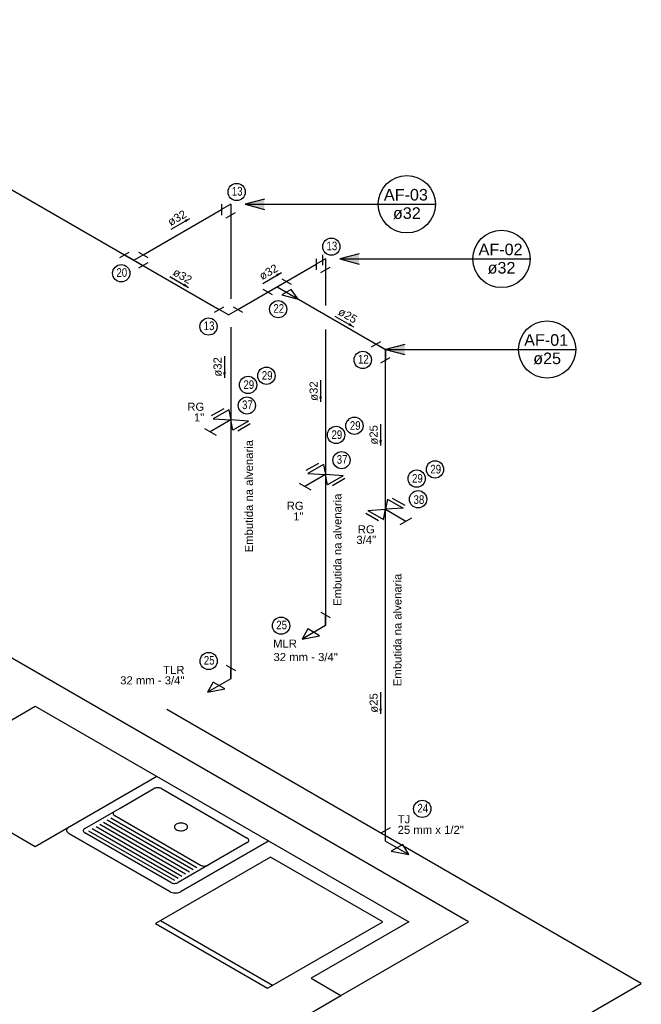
# Model space of a CAD drawing. Header units: millimetres. Extents: x -20654 to 2526, y -8238 to 977.
# Tile 165 of 218: x -10291.34 to -10288.46, y -4091.32 to -4086.75. Entities that reach past the tile are written whole.
import ezdxf

# ---------------------------------------------------------------- set-up
doc = ezdxf.new("R2010")
doc.units = ezdxf.units.MM
doc.linetypes.add('HIDDEN2', pattern=[0.47625, 0.3175, -0.15875])
for name, color, linetype in [('01 CONTORNO', 8, 'Continuous'), ('AF-Condutos', 4, 'Continuous'), ('AF-Conexões', 4, 'Continuous'), ('AF-Sentido conduto', 7, 'Continuous'), ('AF-Textos conduto', 7, 'Continuous'), ('ARQ_ELEMENTS', 253, 'Continuous'), ('CV-Indicação coluna', 7, 'Continuous'), ('P-PIPE-IDEN', 7, 'Continuous'), ('Simbolos', 7, 'Continuous'), ('Simbolos_int', 8, 'Continuous'), ('Textos', 7, 'Continuous'), ('TQ-Conexões', 7, 'Continuous')]:
    doc.layers.add(name, color=color, linetype=linetype)
doc.styles.add('Arial', font='arial.ttf', dxfattribs={"height": 100})
doc.styles.add('Arial_6', font='arial.ttf', dxfattribs={"width": 0.8, "height": 0.04})
doc.styles.add('Arial_9', font='arial.ttf', dxfattribs={"height": 0.0625})

# ---------------------------------------------------------------- blocks, each defined once
blk = doc.blocks.new('Identificador_Conexao - Identificador-1334731-8 DETALHE SANITÁRIO B')
at = {"layer": 'P-PIPE-IDEN'}
blk.add_circle((0, 0), 0.002, dxfattribs=at)
blk = doc.blocks.new('Anotacao_Coluna - Coluna-1332778-9 COBERTURA')
at = {"layer": 'P-PIPE-IDEN'}
blk.add_line((-0.0062, 0), (0.0062, 0), dxfattribs=at)
blk.add_circle((0, 0), 0.0062, dxfattribs=at)

msp = doc.modelspace()

# ---------------------------------------------------------------- hatches: boundary and pattern name
at = {"layer": 'AF-Sentido conduto', "linetype": 'Continuous'}
for points in [[(-10290.5492, -4087.6758), (-10290.5733, -4087.6822), (-10290.5669, -4087.6934)], [(-10290.1247, -4087.9263), (-10290.1488, -4087.9328), (-10290.1423, -4087.944)], [(-10290.5559, -4087.9949), (-10290.5736, -4087.9772), (-10290.5801, -4087.9884)], [(-10289.7897, -4088.1778), (-10289.8074, -4088.1601), (-10289.8139, -4088.1714)], [(-10290.3884, -4088.4136), (-10290.3819, -4088.3894), (-10290.3948, -4088.3894)], [(-10289.9427, -4088.5258), (-10289.9363, -4088.5016), (-10289.9492, -4088.5016)], [(-10289.6646, -4088.7286), (-10289.6581, -4088.7044), (-10289.6711, -4088.7044)], [(-10289.6646, -4089.9717), (-10289.6581, -4089.9475), (-10289.6711, -4089.9475)]]:
    msp.add_hatch(color=256, dxfattribs=at).paths.add_polyline_path(points)
at = {"layer": 'CV-Indicação coluna'}
for points in [[(-10290.2926, -4087.6097), (-10290.2033, -4087.6336), (-10290.2033, -4087.5857)], [(-10289.8536, -4087.8631), (-10289.7643, -4087.8871), (-10289.7643, -4087.8392)], [(-10289.6421, -4088.283), (-10289.5528, -4088.3069), (-10289.5528, -4088.2591)]]:
    msp.add_hatch(color=256, dxfattribs=at).paths.add_polyline_path(points)

# ---------------------------------------------------------------- linework, layer by layer
at = {"layer": '01 CONTORNO'}
for p, q in [((-10289.2565, -4090.9364), (-10293.3906, -4088.5495)), ((-10291.4388, -4090.0364), (-10291.2656, -4089.9364)), ((-10291.2656, -4089.9364), (-10289.5336, -4090.9364)), ((-10291.8112, -4090.2714), (-10291.2656, -4090.5864)), ((-10291.2656, -4090.5864), (-10290.7027, -4090.2614)), ((-10290.8716, -4090.4089), (-10290.7157, -4090.3189)), ((-10290.6811, -4090.3189), (-10290.2827, -4090.5489)), ((-10291.0361, -4090.5039), (-10290.8716, -4090.4089)), ((-10290.9149, -4090.4539), (-10290.5165, -4090.6839)), ((-10290.8976, -4090.4439), (-10290.4992, -4090.6739)), ((-10291.0015, -4090.5039), (-10290.6031, -4090.7339)), ((-10290.9842, -4090.4939), (-10290.5858, -4090.7239)), ((-10290.9669, -4090.4839), (-10290.5685, -4090.7139)), ((-10290.9495, -4090.4739), (-10290.5512, -4090.7039)), ((-10290.9322, -4090.4639), (-10290.5338, -4090.6939)), ((-10291.1098, -4090.5264), (-10290.6421, -4090.7964)), ((-10290.6421, -4090.7964), (-10291.1098, -4090.5264)), ((-10290.6378, -4090.7539), (-10291.0361, -4090.5239)), ((-10290.6378, -4090.7539), (-10291.0361, -4090.5239)), ((-10291.0188, -4090.5139), (-10290.6204, -4090.7439)), ((-10290.5901, -4090.7964), (-10290.1831, -4090.5614)), ((-10290.1831, -4090.5614), (-10290.5901, -4090.7964)), ((-10290.1744, -4090.6364), (-10290.7083, -4090.9446)), ((-10289.6548, -4090.9364), (-10290.1744, -4090.6364)), ((-10290.4386, -4090.6589), (-10290.6031, -4090.7539)), ((-10290.7083, -4090.9446), (-10290.1887, -4091.2446)), ((-10290.1658, -4091.2314), (-10290.6854, -4090.9314)), ((-10290.1887, -4091.2446), (-10289.6548, -4090.9364)), ((-10289.5336, -4090.9364), (-10289.9872, -4091.1983)), ((-10289.8486, -4091.2783), (-10289.2565, -4090.9364)), ((-10289.9872, -4091.1983), (-10289.8486, -4091.2783)), ((-10291.2721, -4092.1001), (-10289.8486, -4091.2783))]:
    msp.add_line(p, q, dxfattribs=at)
for points in [[(-10290.6811, -4090.3189), (-10290.6843, -4090.3173), (-10290.688, -4090.3161), (-10290.692, -4090.3152), (-10290.6963, -4090.3148), (-10290.7005, -4090.3148), (-10290.7047, -4090.3152), (-10290.7087, -4090.3161), (-10290.7124, -4090.3173), (-10290.7157, -4090.3189)], [(-10290.8976, -4090.4239), (-10290.9003, -4090.4258), (-10290.9025, -4090.4279), (-10290.9039, -4090.4302), (-10290.9047, -4090.4326), (-10290.9047, -4090.4351), (-10290.9039, -4090.4375), (-10290.9025, -4090.4399), (-10290.9003, -4090.442), (-10290.8976, -4090.4439)], [(-10291.1098, -4090.4964), (-10291.1139, -4090.4992), (-10291.1171, -4090.5024), (-10291.1193, -4090.5059), (-10291.1204, -4090.5095), (-10291.1204, -4090.5132), (-10291.1193, -4090.5169), (-10291.1171, -4090.5203), (-10291.1139, -4090.5235), (-10291.1098, -4090.5264)], [(-10291.1098, -4090.4964), (-10291.1139, -4090.4992), (-10291.1171, -4090.5024), (-10291.1193, -4090.5059), (-10291.1204, -4090.5095), (-10291.1204, -4090.5132), (-10291.1193, -4090.5169), (-10291.1171, -4090.5203), (-10291.1139, -4090.5235), (-10291.1098, -4090.5264)], [(-10291.0361, -4090.5039), (-10291.0389, -4090.5058), (-10291.041, -4090.5079), (-10291.0425, -4090.5102), (-10291.0432, -4090.5126), (-10291.0432, -4090.5151), (-10291.0425, -4090.5175), (-10291.041, -4090.5199), (-10291.0389, -4090.522), (-10291.0361, -4090.5239)], [(-10290.6118, -4090.5089), (-10290.6077, -4090.5109), (-10290.6031, -4090.5124), (-10290.5981, -4090.5135), (-10290.5928, -4090.514), (-10290.5875, -4090.514), (-10290.5822, -4090.5135), (-10290.5772, -4090.5124), (-10290.5726, -4090.5109), (-10290.5685, -4090.5089), (-10290.5651, -4090.5065), (-10290.5624, -4090.5038), (-10290.5606, -4090.501), (-10290.5596, -4090.4979), (-10290.5596, -4090.4948), (-10290.5606, -4090.4918), (-10290.5624, -4090.4889), (-10290.5651, -4090.4862), (-10290.5685, -4090.4839), (-10290.5726, -4090.4819), (-10290.5772, -4090.4804), (-10290.5822, -4090.4793), (-10290.5875, -4090.4788), (-10290.5928, -4090.4788), (-10290.5981, -4090.4793), (-10290.6031, -4090.4804), (-10290.6077, -4090.4819), (-10290.6118, -4090.4839), (-10290.6152, -4090.4862), (-10290.6179, -4090.4889), (-10290.6197, -4090.4918), (-10290.6206, -4090.4948), (-10290.6206, -4090.4979), (-10290.6197, -4090.501), (-10290.6179, -4090.5038), (-10290.6152, -4090.5065), (-10290.6118, -4090.5089)], [(-10290.6378, -4090.7539), (-10290.6345, -4090.7555), (-10290.6308, -4090.7567), (-10290.6268, -4090.7575), (-10290.6226, -4090.758), (-10290.6183, -4090.758), (-10290.6141, -4090.7575), (-10290.6101, -4090.7567), (-10290.6064, -4090.7555), (-10290.6031, -4090.7539)], [(-10290.6421, -4090.7964), (-10290.6372, -4090.7988), (-10290.6316, -4090.8006), (-10290.6256, -4090.8019), (-10290.6193, -4090.8025), (-10290.6129, -4090.8025), (-10290.6066, -4090.8019), (-10290.6006, -4090.8006), (-10290.595, -4090.7988), (-10290.5901, -4090.7964)], [(-10290.6421, -4090.7964), (-10290.6372, -4090.7988), (-10290.6316, -4090.8006), (-10290.6256, -4090.8019), (-10290.6193, -4090.8025), (-10290.6129, -4090.8025), (-10290.6066, -4090.8019), (-10290.6006, -4090.8006), (-10290.595, -4090.7988), (-10290.5901, -4090.7964)]]:
    msp.add_lwpolyline(points, dxfattribs=at)
at = {"layer": 'AF-Condutos'}
for p, q in [((-10292.7398, -4086.754), (-10290.4128, -4088.0975)), ((-10290.7652, -4087.844), (-10290.4026, -4087.6347)), ((-10290.3593, -4087.6597), (-10290.3593, -4088.0481)), ((-10290.3262, -4088.0975), (-10289.9636, -4087.8881)), ((-10289.9203, -4087.9131), (-10289.9203, -4088.0797)), ((-10290.3593, -4088.1788), (-10290.3593, -4088.6097)), ((-10289.9203, -4088.1898), (-10289.9203, -4088.8631)), ((-10290.3594, -4088.6097), (-10290.3594, -4089.8096)), ((-10289.9204, -4088.863), (-10289.9204, -4089.5631))]:
    msp.add_line(p, q, dxfattribs=at)
at = {"layer": 'AF-Conexões'}
for p, q in [((-10290.4026, -4087.6097), (-10290.4026, -4087.6597)), ((-10290.3593, -4087.6097), (-10290.4026, -4087.6347)), ((-10290.3593, -4087.6097), (-10290.3593, -4087.6597)), ((-10290.3809, -4087.6722), (-10290.3376, -4087.6472)), ((-10290.8735, -4087.8565), (-10290.8302, -4087.8315)), ((-10290.8085, -4087.869), (-10290.8518, -4087.844)), ((-10290.8085, -4087.869), (-10290.7652, -4087.844)), ((-10290.7869, -4087.8315), (-10290.7436, -4087.8565)), ((-10290.8085, -4087.869), (-10290.7652, -4087.894)), ((-10290.7436, -4087.8815), (-10290.7869, -4087.9065)), ((-10289.9636, -4087.8631), (-10289.9636, -4087.9131)), ((-10289.9203, -4087.8631), (-10289.9636, -4087.8881)), ((-10289.9419, -4087.9256), (-10289.8986, -4087.9006)), ((-10289.9203, -4087.8631), (-10289.9203, -4087.9131)), ((-10290.1448, -4087.9928), (-10290.1881, -4088.0178)), ((-10290.1448, -4087.9928), (-10290.1015, -4087.9678)), ((-10290.1448, -4087.9928), (-10289.6421, -4088.283)), ((-10290.1448, -4087.9928), (-10290.1015, -4088.0178)), ((-10290.1232, -4087.9553), (-10290.0799, -4087.9803)), ((-10290.1665, -4088.0303), (-10290.2098, -4088.0053)), ((-10290.0799, -4088.0053), (-10290.1232, -4088.0303)), ((-10290.1232, -4088.0303), (-10290.0474, -4088.049)), ((-10290.0474, -4088.049), (-10290.0799, -4088.0053)), ((-10290.4345, -4088.11), (-10290.3912, -4088.085)), ((-10290.3479, -4088.085), (-10290.3046, -4088.11)), ((-10290.3695, -4088.1225), (-10290.4128, -4088.0975)), ((-10290.3695, -4088.1225), (-10290.3262, -4088.0975)), ((-10289.7071, -4088.2705), (-10289.6638, -4088.2455)), ((-10289.6421, -4088.283), (-10289.6854, -4088.258)), ((-10289.6421, -4090.5624), (-10289.6421, -4088.283)), ((-10289.6421, -4090.5624), (-10289.6421, -4088.283)), ((-10289.6421, -4088.283), (-10289.6421, -4088.333)), ((-10289.6638, -4088.3455), (-10289.6205, -4088.3205)), ((-10289.9421, -4089.5005), (-10289.8988, -4089.5255)), ((-10289.9204, -4089.563), (-10289.9204, -4089.513)), ((-10289.9204, -4089.5631), (-10290.0287, -4089.6256)), ((-10290.0016, -4089.5787), (-10290.0287, -4089.6256)), ((-10289.9475, -4089.61), (-10290.0016, -4089.5787)), ((-10290.0287, -4089.6256), (-10289.9475, -4089.61)), ((-10290.3811, -4089.7469), (-10290.3378, -4089.7719)), ((-10290.3594, -4089.8094), (-10290.3594, -4089.7594)), ((-10290.3594, -4089.8094), (-10290.4676, -4089.8719)), ((-10290.4405, -4089.825), (-10290.4676, -4089.8719)), ((-10290.4676, -4089.8719), (-10290.3864, -4089.8563)), ((-10290.3864, -4089.8563), (-10290.4405, -4089.825)), ((-10289.6205, -4090.4999), (-10289.6638, -4090.5249)), ((-10289.6421, -4090.5624), (-10289.6421, -4090.5124)), ((-10289.6421, -4090.5624), (-10289.6421, -4090.5124)), ((-10289.6421, -4090.5624), (-10289.5339, -4090.6249)), ((-10289.5609, -4090.5781), (-10289.6151, -4090.6093)), ((-10289.5339, -4090.6249), (-10289.5609, -4090.5781)), ((-10289.6151, -4090.6093), (-10289.5339, -4090.6249))]:
    msp.add_line(p, q, dxfattribs=at)
at = {"layer": 'AF-Sentido conduto'}
for points in [[(-10290.6358, -4087.7258), (-10290.5492, -4087.6758)], [(-10290.6425, -4087.9449), (-10290.5559, -4087.9949)], [(-10290.2113, -4087.9763), (-10290.1247, -4087.9263)], [(-10289.8763, -4088.1278), (-10289.7897, -4088.1778)], [(-10290.3884, -4088.3136), (-10290.3884, -4088.4136)], [(-10289.9427, -4088.4258), (-10289.9427, -4088.5258)], [(-10289.6646, -4088.6286), (-10289.6646, -4088.7286)], [(-10289.6646, -4089.8717), (-10289.6646, -4089.9717)]]:
    msp.add_lwpolyline(points, dxfattribs=at)
at = {"layer": 'ARQ_ELEMENTS'}
msp.add_line((-10290.2827, -4090.5689), (-10290.4386, -4090.6589), dxfattribs=at)
for points in [[(-10290.2827, -4090.5689), (-10290.28, -4090.567), (-10290.2778, -4090.5649), (-10290.2764, -4090.5625), (-10290.2756, -4090.5601), (-10290.2756, -4090.5576), (-10290.2764, -4090.5552), (-10290.2778, -4090.5529), (-10290.28, -4090.5508), (-10290.2827, -4090.5489)], [(-10290.4992, -4090.6739), (-10290.4959, -4090.6755), (-10290.4922, -4090.6767), (-10290.4882, -4090.6775), (-10290.484, -4090.678), (-10290.4797, -4090.678), (-10290.4755, -4090.6775), (-10290.4715, -4090.6767), (-10290.4678, -4090.6755), (-10290.4646, -4090.6739)]]:
    msp.add_lwpolyline(points, dxfattribs=at)
at = {"layer": 'CV-Indicação coluna'}
for p, q in [((-10290.2033, -4087.5857), (-10290.2926, -4087.6097)), ((-10290.2926, -4087.6097), (-10290.2033, -4087.6336)), ((-10290.2926, -4087.6097), (-10289.6758, -4087.6097)), ((-10289.9319, -4087.8927), (-10289.9319, -4087.8448)), ((-10289.7643, -4087.8392), (-10289.8536, -4087.8631)), ((-10289.8536, -4087.8631), (-10289.7643, -4087.8871)), ((-10289.8536, -4087.8631), (-10289.2368, -4087.8631)), ((-10289.5528, -4088.2591), (-10289.6421, -4088.283)), ((-10289.6421, -4088.283), (-10289.5528, -4088.3069)), ((-10289.6421, -4088.283), (-10289.0253, -4088.283))]:
    msp.add_line(p, q, dxfattribs=at)
at = {"layer": 'Simbolos'}
for p, q in [((-10290.3684, -4088.5624), (-10290.4412, -4088.6044)), ((-10290.3684, -4088.5624), (-10290.3594, -4088.6097)), ((-10290.3594, -4088.6097), (-10290.4545, -4088.6646)), ((-10290.4412, -4088.6044), (-10290.3594, -4088.6097)), ((-10290.2775, -4088.6149), (-10290.3594, -4088.6097)), ((-10290.3503, -4088.6569), (-10290.3593, -4088.6096)), ((-10290.2775, -4088.6149), (-10290.3503, -4088.6569)), ((-10290.4818, -4088.6488), (-10290.4272, -4088.6803)), ((-10289.9294, -4088.8158), (-10290.0022, -4088.8578)), ((-10289.9294, -4088.8158), (-10289.9204, -4088.8631)), ((-10290.0022, -4088.8578), (-10289.9204, -4088.8631)), ((-10290.0428, -4088.9023), (-10289.9882, -4088.9338)), ((-10289.9204, -4088.8631), (-10290.0155, -4088.918)), ((-10289.8385, -4088.8683), (-10289.9204, -4088.8631)), ((-10289.9113, -4088.9103), (-10289.9203, -4088.863)), ((-10289.8385, -4088.8683), (-10289.9113, -4088.9103)), ((-10289.6331, -4088.9765), (-10289.6421, -4089.0238)), ((-10289.6331, -4088.9765), (-10289.5604, -4089.0185)), ((-10289.7241, -4089.029), (-10289.6421, -4089.0238)), ((-10289.7241, -4089.029), (-10289.6513, -4089.071)), ((-10289.6513, -4089.071), (-10289.6421, -4089.0238)), ((-10289.5604, -4089.0185), (-10289.6423, -4089.0237)), ((-10289.6421, -4089.0238), (-10289.5471, -4089.0787)), ((-10289.5743, -4089.0944), (-10289.5198, -4089.0629))]:
    msp.add_line(p, q, dxfattribs=at)
at = {"layer": 'Simbolos_int'}
for p, q in [((-10290.3915, -4088.5575), (-10290.4497, -4088.5911)), ((-10290.269, -4088.6282), (-10290.3272, -4088.6618)), ((-10289.9525, -4088.8109), (-10290.0107, -4088.8445)), ((-10289.83, -4088.8816), (-10289.8882, -4088.9152)), ((-10289.6102, -4088.9715), (-10289.552, -4089.0051)), ((-10289.7327, -4089.0422), (-10289.6745, -4089.0758))]:
    msp.add_line(p, q, dxfattribs=at)
at = {"layer": 'TQ-Conexões', "color": 244, "linetype": 'HIDDEN2', "ltscale": 8, "true_color": 0x991b1e}
for p, q in [((-10288.4555, -4091.2217), (-10293.2372, -4088.461)), ((-10290.6245, -4092.474), (-10288.4555, -4091.2217))]:
    msp.add_line(p, q, dxfattribs=at)

# ---------------------------------------------------------------- block references
at = {"layer": 'CV-Indicação coluna', "xscale": 21.43675602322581, "yscale": 21.43675602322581, "zscale": 21.43675602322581}
for p in [(-10289.5428, -4087.6097), (-10289.1038, -4087.8631), (-10288.8923, -4088.283)]:
    msp.add_blockref('Anotacao_Coluna - Coluna-1332778-9 COBERTURA', p, dxfattribs=at)
at = {"layer": 'P-PIPE-IDEN', "xscale": 19.99999999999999, "yscale": 19.99999999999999, "zscale": 19.99999999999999}
for p in [(-10290.3319, -4087.5528), (-10289.8929, -4087.8062), (-10290.8673, -4087.9296), (-10290.1395, -4088.0962), (-10290.4625, -4088.1765), (-10289.7472, -4088.3313), (-10290.194, -4088.4046), (-10290.2791, -4088.4471), (-10290.2846, -4088.5426), (-10289.7858, -4088.6366), (-10289.8709, -4088.6791), (-10289.8456, -4088.7961), (-10289.4122, -4088.839), (-10289.4972, -4088.8815), (-10289.4906, -4088.9772), (-10290.126, -4089.5635), (-10290.4618, -4089.7273), (-10289.4713, -4090.4126)]:
    msp.add_blockref('Identificador_Conexao - Identificador-1334731-8 DETALHE SANITÁRIO B', p, dxfattribs=at)

# ---------------------------------------------------------------- texts
at = {"layer": 'AF-Textos conduto', "char_height": 0.0375, "attachment_point": 8, "line_spacing_factor": 0.6, "style": 'Arial'}
for s, insert, width, rotation in [('ø32', (-10290.5988, -4087.6898), 0.180526, 30.0001), ('ø32', (-10290.1743, -4087.9404), 0.180526, 30.0001), ('ø32', (-10290.5929, -4087.959), 0.180526, 329.9999), ('ø25', (-10289.8267, -4088.1419), 0.180526, 329.9999), ('ø32', (-10290.401, -4088.3636), 0.180526, 90.0002), ('ø32', (-10289.9554, -4088.4758), 0.180526, 90.0002), ('ø25', (-10289.6772, -4088.6786), 0.180526, 90.0002), ('Embutida na alvenaria ', (-10290.256, -4088.9631), 0.788309, 90.0002), ('Embutida na alvenaria ', (-10289.8454, -4089.2115), 0.788309, 90.0002), ('Embutida na alvenaria ', (-10289.5671, -4089.5832), 0.788309, 90.0002), ('ø25', (-10289.6772, -4089.9217), 0.180526, 90.0002)]:
    msp.add_mtext(s, dxfattribs=dict(at, insert=insert, width=width, rotation=rotation))
at = {"layer": 'CV-Indicação coluna', "char_height": 0.05359, "attachment_point": 1, "style": 'Arial_9'}
for s, insert, width in [('AF-03', (-10289.6491, -4087.5387), 0.256065), ('ø32', (-10289.6073, -4087.6238), 0.15467), ('AF-02', (-10289.2101, -4087.7922), 0.256065), ('ø32', (-10289.1683, -4087.8773), 0.15467), ('AF-01', (-10288.9986, -4088.2121), 0.256065), ('ø25', (-10288.9568, -4088.2972), 0.15467)]:
    msp.add_mtext(s, dxfattribs=dict(at, insert=insert, width=width))
at = {"layer": 'P-PIPE-IDEN', "char_height": 0.04, "width": 0.06157, "attachment_point": 1, "style": 'Arial_6'}
for s, insert in [('13', (-10290.3542, -4087.5294)), ('13', (-10289.9152, -4087.7829)), ('20', (-10290.8896, -4087.9062)), ('22', (-10290.1618, -4088.0728)), ('13', (-10290.4847, -4088.1531)), ('12', (-10289.7695, -4088.308)), ('29', (-10290.2155, -4088.3833)), ('29', (-10290.3005, -4088.4258)), ('37', (-10290.3069, -4088.5193)), ('29', (-10289.8072, -4088.6153)), ('29', (-10289.8923, -4088.6578)), ('37', (-10289.8679, -4088.7727)), ('29', (-10289.4336, -4088.8177)), ('29', (-10289.5187, -4088.8602)), ('38', (-10289.5117, -4088.9588)), ('25', (-10290.1483, -4089.5401)), ('25', (-10290.4841, -4089.7039)), ('24', (-10289.4936, -4090.3893))]:
    msp.add_mtext(s, dxfattribs=dict(at, insert=insert))
at = {"layer": 'Textos', "char_height": 0.0375, "line_spacing_factor": 0.6, "style": 'Arial'}
for s, insert, width, attachment_point in [('RG', (-10290.4822, -4088.5676), 0.157203, 9), ('1"', (-10290.4822, -4088.6163), 0.095465, 9), ('RG', (-10290.0215, -4089.0267), 0.157203, 9), ('1"', (-10290.0215, -4089.0754), 0.095465, 9), ('RG', (-10289.7312, -4089.136), 0.157203, 8), ('3/4"', (-10289.7312, -4089.1848), 0.095465, 8), ('MLR', (-10290.0527, -4089.665), 0.221227, 9), ('32 mm - 3/4"', (-10289.8631, -4089.728), 0.596056, 9), ('TLR', (-10290.5742, -4089.7874), 0.197961, 9), ('32 mm - 3/4"', (-10290.5742, -4089.8361), 0.596056, 9), ('TJ', (-10289.5855, -4090.4803), 0.116444, 7), ('25 mm x 1/2"', (-10289.5855, -4090.5291), 0.613605, 7)]:
    msp.add_mtext(s, dxfattribs=dict(at, insert=insert, width=width, attachment_point=attachment_point))

doc.saveas('drawing.dxf')
